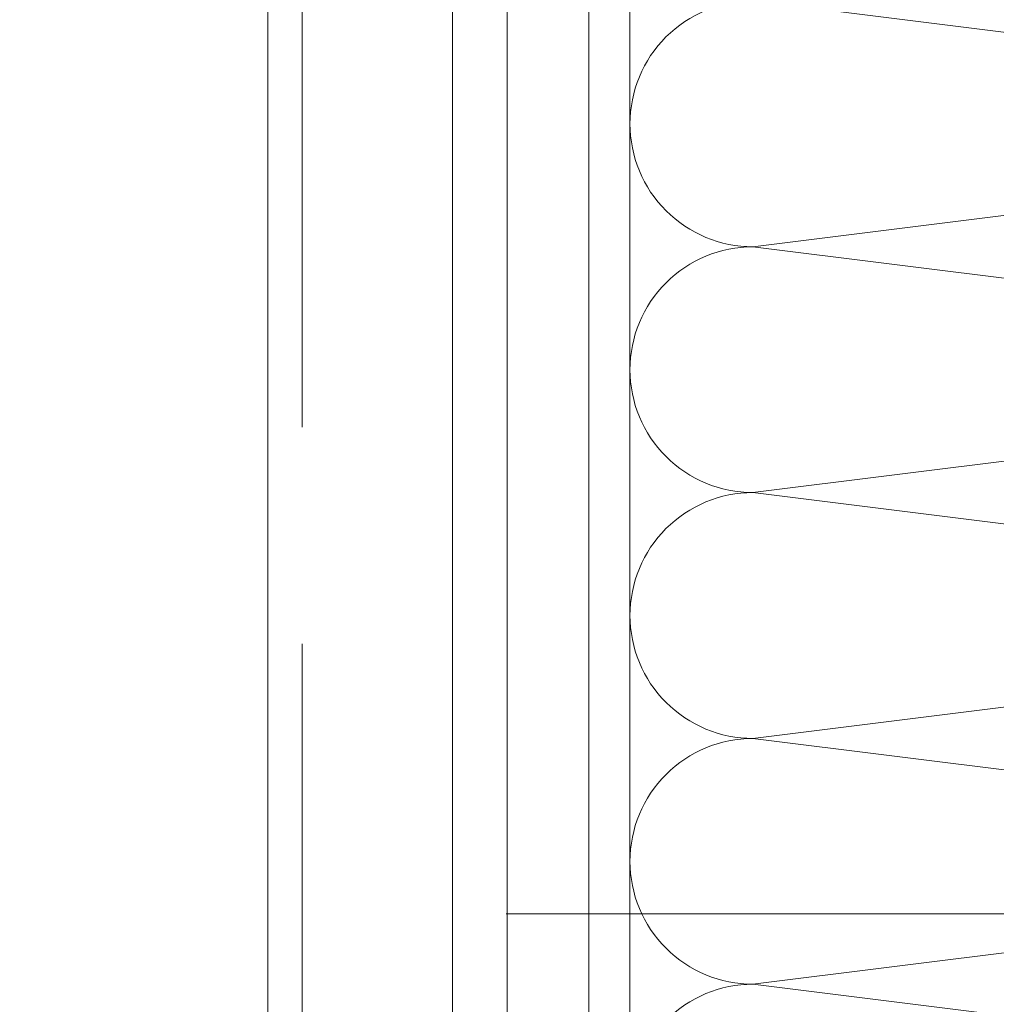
# Model space of a CAD drawing. Header units: millimetres. Extents: x 144573 to 336993, y 74252 to 247042.
# Tile 70 of 256: x 146685 to 146828, y 186442 to 186586. Entities that reach past the tile are written whole.
import ezdxf

# ---------------------------------------------------------------- set-up
doc = ezdxf.new("R2010")
doc.units = ezdxf.units.MM
doc.linetypes.add('ČERCHOVANÁ', pattern=[25.4, 12.7, -6.35, 0, -6.35])
doc.linetypes.add('ČÁRKOVANÁ', pattern=[19.05, 12.7, -6.35])
doc.layers.add('FASÁDA DETAILNÍ', color=255, linetype='Continuous', lineweight=0)
doc.layers.add('OSY', color=255, linetype='Continuous', lineweight=0)

# ---------------------------------------------------------------- blocks, each defined once
blk = doc.blocks.new('*U1335')
for points in [[(0.2, 0, 0.414243), (0.29999, 0.1), (0.20001, 0.9, -1.0001), (0.39999, 0.9), (0.30001, 0.1, 0.414228), (0.40001, 0, 0.414228)], [(0.40001, 0, 0.414243), (0.5, 0.1), (0.40002, 0.9, -1.0001), (0.6, 0.9), (0.50002, 0.1, 0.414228), (0.60001, 0, 0.414228)], [(0.60001, 0, 0.414243), (0.7, 0.1), (0.60002, 0.9, -1.0001), (0.8, 0.9), (0.70002, 0.1, 0.414228), (0.80002, 0, 0.414228)], [(0.80002, 0, 0.414243), (0.90001, 0.1), (0.80003, 0.9, -1.0001), (1.00001, 0.9), (0.90003, 0.1, 0.414228), (1.00002, 0, 0.414228)], [(1.00002, 0, 0.414243), (1.10001, 0.1), (1.00003, 0.9, -1.0001), (1.20001, 0.9), (1.10003, 0.1, 0.414228), (1.20003, 0, 0.414228)]]:
    blk.add_lwpolyline(points, format="xyb")

msp = doc.modelspace()

# ---------------------------------------------------------------- linework, layer by layer
at = {"layer": 'FASÁDA DETAILNÍ'}
for p, q in [((146748.48, 186250.759), (146748.48, 186659.759)), ((146748.48, 186250.759), (146748.48, 186659.759)), ((146756.48, 186659.759), (146756.48, 186250.759)), ((146756.48, 186659.759), (146756.48, 186250.759)), ((146768.48, 186250.759), (146768.48, 186659.759)), ((146768.48, 186250.759), (146768.48, 186659.759)), ((146774.48, 186659.759), (146774.48, 186250.759)), ((146774.48, 186659.759), (146774.48, 186250.759))]:
    msp.add_line(p, q, dxfattribs=at)
msp.add_lwpolyline([(173301.48, 174615.259), (146721.48, 174615.259), (146721.48, 198295.259), (173301.48, 198295.259)], close=True, dxfattribs=at)
at = {"layer": 'FASÁDA DETAILNÍ', "linetype": 'ČÁRKOVANÁ', "ltscale": 5}
msp.add_lwpolyline([(173296.48, 174620.259), (146726.48, 174620.259), (146726.48, 198290.259), (173296.48, 198290.259)], close=True, dxfattribs=at)
at = {"layer": 'OSY', "linetype": 'ČERCHOVANÁ', "ltscale": 25}
msp.add_line((173748.036, 186455.259), (146109.064, 186455.259), dxfattribs=at)

# ---------------------------------------------------------------- block references
at = {"layer": 'FASÁDA DETAILNÍ', "xscale": 179.9999932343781, "yscale": 179.9999932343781, "zscale": 179.9999932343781, "rotation": 270}
msp.add_blockref('*U1335', (146774.48, 186642.932), dxfattribs=at)
msp.add_blockref('*U1335', (146774.48, 186642.932), dxfattribs=at)

doc.saveas('drawing.dxf')
